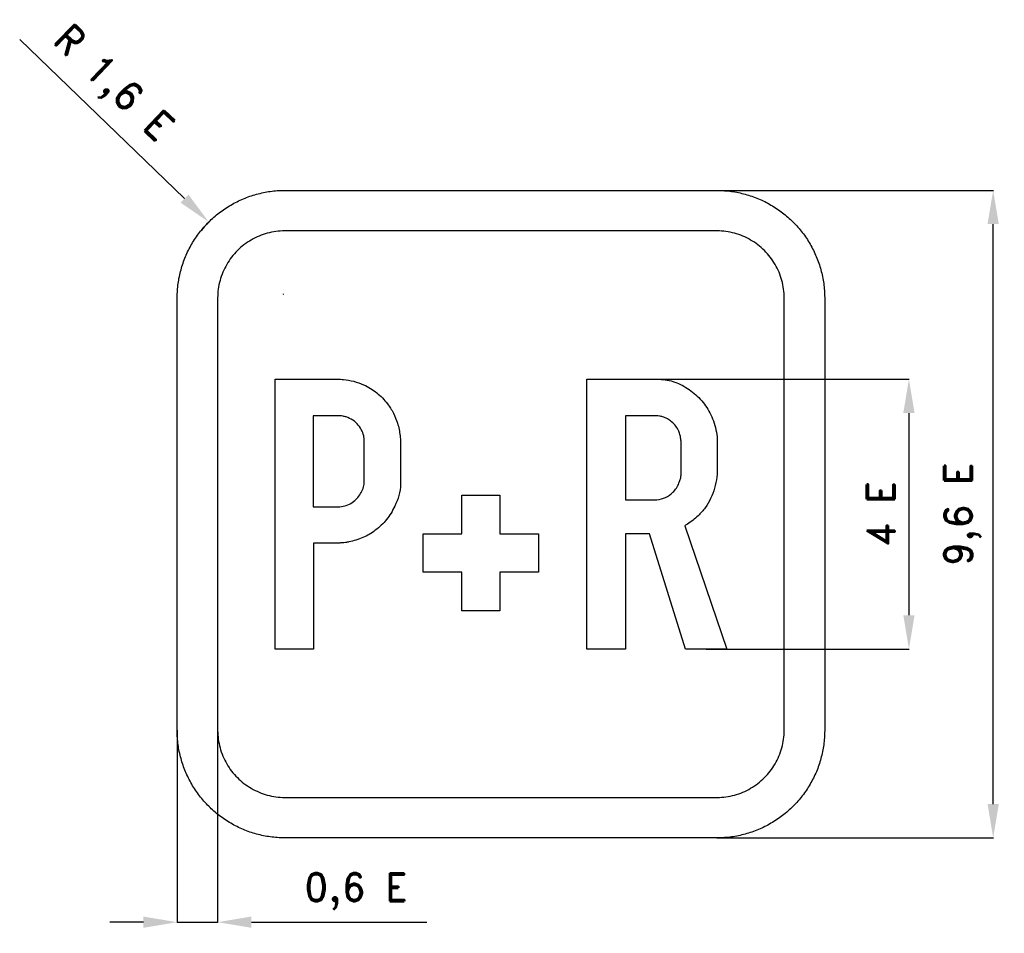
# Model space of a CAD drawing. Header units: millimetres. Extents: x 323 to 1308, y -2862 to -561.
# Tile 5 of 5: x 369 to 1245, y -1374 to -561. Entities that reach past the tile are written whole.
import ezdxf

# ---------------------------------------------------------------- set-up
doc = ezdxf.new("R2010")
doc.units = ezdxf.units.MM
doc.header["$LTSCALE"] = 5
doc.layers.add('Kóty', color=2, linetype='Continuous')
doc.layers.add('Značka', color=7, linetype='Continuous')
doc.styles.get("Standard").update_dxf_attribs({"font": 'romand.shx', "height": 25})
doc.dimstyles.get("Standard").update_dxf_attribs({"dimtxt": 25, "dimasz": 30, "dimexe": 0.18, "dimexo": 0.0625, "dimgap": 12.5, "dimtad": 1, "dimdec": 0, "dimzin": 0, "dimdsep": 46, "dimtxsty": 'Standard', "dimcen": 0.09, "dimadec": 0, "dimazin": 0, "dimtfac": 1, "dimtdec": 0, "dimtofl": 0, "dimtmove": 0, "dimatfit": 3, "dimfxl": 1, "dimtolj": 1, "dimtzin": 0, "dimarcsym": 0})

# ---------------------------------------------------------------- blocks, each defined once
blk = doc.blocks.new('*D1')
at = {"layer": 'Defpoints', "color": 0, "transparency": 16777216}
for p in [(537.04, -740.86), (603.44, -804.96)]:
    blk.add_point(p, dxfattribs=at)
at = {"layer": 'Kóty', "color": 0, "lineweight": -2, "transparency": 16777216}
for p, q in [((368.82, -578.48), (515.46, -720.03)), ((603.35, -804.96), (603.53, -804.96)), ((603.44, -805.05), (603.44, -804.87))]:
    blk.add_line(p, q, dxfattribs=at)
blk.add_arc((603.44, -804.96), 92.29, 135.89889, 142.40002, dxfattribs=at)
at = {"layer": 'Kóty', "color": 0, "transparency": 16777216}
blk.add_solid([(518.93, -716.43), (511.98, -723.63), (537.04, -740.86)], dxfattribs=at)
at = {"layer": 'Kóty', "color": 0, "transparency": 16777216, "insert": (450.36, -619.14), "char_height": 25, "attachment_point": 5, "rotation": 316.01063}
blk.add_mtext('\\A1;R 1,6 E', dxfattribs=at)
blk = doc.blocks.new('*D2')
at = {"layer": 'Defpoints', "color": 0, "transparency": 16777216}
for p in [(508.92, -1192.74), (544.92, -1192.74), (544.92, -1363.74)]:
    blk.add_point(p, dxfattribs=at)
at = {"layer": 'Kóty', "color": 0, "lineweight": -2, "transparency": 16777216}
for p, q in [((508.92, -1192.81), (508.92, -1363.92)), ((544.92, -1192.81), (544.92, -1363.92)), ((478.92, -1363.74), (448.92, -1363.74)), ((574.92, -1363.74), (731.11, -1363.74))]:
    blk.add_line(p, q, dxfattribs=at)
at = {"layer": 'Kóty', "color": 0, "transparency": 16777216}
for points in [[(478.92, -1358.74), (478.92, -1368.74), (508.92, -1363.74)], [(574.92, -1358.74), (574.92, -1368.74), (544.92, -1363.74)]]:
    blk.add_solid(points, dxfattribs=at)
at = {"layer": 'Kóty', "color": 0, "transparency": 16777216, "insert": (668.02, -1336.36), "char_height": 25, "attachment_point": 5}
blk.add_mtext('\\A1;0,6 E', dxfattribs=at)
blk = doc.blocks.new('*D3')
at = {"layer": 'Defpoints', "color": 0, "transparency": 16777216}
for p in [(932.5, -880.76), (979.5, -1120.73), (1159.87, -1120.73)]:
    blk.add_point(p, dxfattribs=at)
at = {"layer": 'Kóty', "color": 0, "lineweight": -2, "transparency": 16777216}
for p, q in [((932.57, -880.76), (1160.05, -880.76)), ((1159.87, -910.76), (1159.87, -1090.73)), ((979.56, -1120.73), (1160.05, -1120.73))]:
    blk.add_line(p, q, dxfattribs=at)
at = {"layer": 'Kóty', "color": 0, "transparency": 16777216}
for points in [[(1154.87, -910.76), (1164.87, -910.76), (1159.87, -880.76)], [(1154.87, -1090.73), (1164.87, -1090.73), (1159.87, -1120.73)]]:
    blk.add_solid(points, dxfattribs=at)
at = {"layer": 'Kóty', "color": 0, "transparency": 16777216, "insert": (1134.87, -1000.74), "char_height": 25, "attachment_point": 5, "rotation": 90}
blk.add_mtext('\\A1;4 E', dxfattribs=at)
blk = doc.blocks.new('*D4')
at = {"layer": 'Defpoints', "color": 0, "transparency": 16777216}
for p in [(988.92, -712.74), (1234.82, -712.74), (988.92, -1288.74)]:
    blk.add_point(p, dxfattribs=at)
at = {"layer": 'Kóty', "color": 0, "lineweight": -2, "transparency": 16777216}
for p, q in [((988.98, -712.74), (1235, -712.74)), ((1234.82, -1258.74), (1234.82, -742.74)), ((988.98, -1288.74), (1235, -1288.74))]:
    blk.add_line(p, q, dxfattribs=at)
at = {"layer": 'Kóty', "color": 0, "transparency": 16777216}
for points in [[(1229.82, -742.74), (1239.82, -742.74), (1234.82, -712.74)], [(1229.82, -1258.74), (1239.82, -1258.74), (1234.82, -1288.74)]]:
    blk.add_solid(points, dxfattribs=at)
at = {"layer": 'Kóty', "color": 0, "transparency": 16777216, "insert": (1207.44, -1000.74), "char_height": 25, "attachment_point": 5, "rotation": 90}
blk.add_mtext('\\A1;9,6 E', dxfattribs=at)

msp = doc.modelspace()

# ---------------------------------------------------------------- linework, layer by layer
at = {"layer": 'Kóty'}
msp.add_lwpolyline([(508.92, -1363.74), (544.92, -1363.74)], dxfattribs=at)
at = {"layer": 'Značka', "color": 5}
for points in [[(604.92, -1288.74), (604.54, -1288.74), (604.17, -1288.74, -0.03218), (591.77, -1287.87, -0.035443), (579.59, -1285.34, -0.036267), (567.81, -1281.36, -0.034421), (556.7, -1275.76, -0.033721), (546.36, -1268.86, -0.034085), (537.04, -1260.63, -0.034209), (528.8, -1251.31, -0.034229), (521.91, -1240.96, -0.034044), (516.35, -1229.85, -0.033412), (512.32, -1218.08, -0.034127), (509.75, -1205.89, -0.036745), (508.92, -1193.5), (508.92, -1193.12), (508.92, -1192.74), (508.92, -808.74), (508.92, -808.37), (508.92, -807.99, -0.03218), (509.79, -795.59, -0.035443), (512.32, -783.41, -0.036267), (516.31, -771.63, -0.034421), (521.91, -760.53, -0.033721), (528.81, -750.18, -0.034085), (537.04, -740.86, -0.034209), (546.36, -732.62, -0.034229), (556.7, -725.73, -0.034044), (567.82, -720.17, -0.033412), (579.59, -716.15, -0.034127), (591.78, -713.57, -0.036745), (604.17, -712.75), (604.54, -712.75), (604.92, -712.74), (988.92, -712.74), (989.3, -712.75), (989.68, -712.75, -0.03218), (1002.07, -713.62, -0.035443), (1014.25, -716.15, -0.036267), (1026.03, -720.13, -0.034421), (1037.14, -725.73, -0.033721), (1047.49, -732.63, -0.034085), (1056.8, -740.86, -0.034209), (1065.04, -750.18, -0.034229), (1071.93, -760.53, -0.034044), (1077.5, -771.64, -0.033412), (1081.52, -783.41, -0.034127), (1084.09, -795.6, -0.036745), (1084.92, -807.99), (1084.92, -808.37), (1084.92, -808.74), (1084.92, -1192.74), (1084.92, -1193.12), (1084.92, -1193.5, -0.03218), (1084.05, -1205.89, -0.035443), (1081.52, -1218.08, -0.036267), (1077.54, -1229.86, -0.034421), (1071.93, -1240.96, -0.033721), (1065.03, -1251.31, -0.034085), (1056.8, -1260.63, -0.034209), (1047.49, -1268.87, -0.034229), (1037.14, -1275.76, -0.034044), (1026.03, -1281.32, -0.033412), (1014.25, -1285.34, -0.034127), (1002.07, -1287.91, -0.036745), (989.68, -1288.74), (989.3, -1288.74), (988.92, -1288.74), (604.92, -1288.74)], [(604.92, -1252.74), (988.92, -1252.74), (989.16, -1252.74), (989.39, -1252.74, 0.03218), (997.14, -1252.2, 0.035443), (1004.75, -1250.62, 0.036267), (1012.12, -1248.13, 0.034421), (1019.06, -1244.63, 0.033721), (1025.52, -1240.32, 0.034085), (1031.35, -1235.17, 0.034209), (1036.5, -1229.35, 0.034229), (1040.8, -1222.88, 0.034044), (1044.28, -1215.94, 0.033412), (1046.79, -1208.58, 0.034127), (1048.4, -1200.96, 0.036745), (1048.92, -1193.22), (1048.92, -1192.98), (1048.92, -1192.74), (1048.92, -808.74), (1048.92, -808.51), (1048.92, -808.27, 0.03218), (1048.38, -800.53, 0.035443), (1046.79, -792.91, 0.036267), (1044.31, -785.55, 0.034421), (1040.8, -778.61, 0.033721), (1036.49, -772.14, 0.034085), (1031.35, -766.32, 0.034209), (1025.53, -761.17, 0.034229), (1019.06, -756.86, 0.034044), (1012.11, -753.39, 0.033412), (1004.75, -750.87, 0.034127), (997.14, -749.26, 0.036745), (989.39, -748.75), (989.16, -748.75), (988.92, -748.74), (604.92, -748.74), (604.69, -748.75), (604.45, -748.75, 0.03218), (596.7, -749.29, 0.035443), (589.09, -750.87, 0.036267), (581.73, -753.36, 0.034421), (574.79, -756.86, 0.033721), (568.32, -761.17, 0.034085), (562.5, -766.32, 0.034209), (557.35, -772.14, 0.034229), (553.04, -778.61, 0.034044), (549.56, -785.55, 0.033412), (547.05, -792.91, 0.034127), (545.44, -800.53, 0.036745), (544.92, -808.27), (544.92, -808.51), (544.92, -808.74), (544.92, -1192.74), (544.92, -1192.98), (544.92, -1193.22, 0.03218), (545.47, -1200.96, 0.035443), (547.05, -1208.58, 0.036267), (549.54, -1215.94, 0.034421), (553.04, -1222.88, 0.033721), (557.35, -1229.35, 0.034085), (562.5, -1235.17, 0.034209), (568.32, -1240.32, 0.034229), (574.79, -1244.63, 0.034044), (581.73, -1248.1, 0.033412), (589.09, -1250.62, 0.034127), (596.71, -1252.23, 0.036745), (604.45, -1252.74), (604.69, -1252.74), (604.92, -1252.74)], [(596.05, -1120.73), (596.05, -880.76), (654.35, -880.76), (655.61, -880.85, -0.004103), (656.87, -880.96, -0.041201), (666, -882.57, -0.044728), (674.75, -885.73, -0.06611), (686.41, -892.78, -0.06454), (695.9, -902.61, -0.047097), (701.22, -910.8, -0.04836), (704.87, -919.81, -0.025777), (706.31, -925.4, -0.018611), (707.25, -931.11, -0.0026), (707.41, -932.42), (707.57, -933.73), (707.57, -973.01), (707.57, -973.63), (707.57, -974.26, -0.064526), (706.11, -984.13, -0.047072), (702.45, -993.58, -0.058887), (695.15, -1005.53, -0.069989), (685.17, -1015.13, -0.063391), (674.03, -1021.62, -0.051444), (661.67, -1025.43, -0.014964), (658.76, -1025.99, -0.02312), (655.82, -1026.33, -0.01047), (654.3, -1026.4, -0.003478), (652.77, -1026.43), (630.2, -1026.43), (630.2, -1120.73), (596.05, -1120.73)], [(873.32, -1120.73), (873.32, -880.76), (936.27, -880.76, -0.002696), (937.9, -880.76, -0.008098), (939.52, -880.81, -0.083779), (953.29, -883.86, -0.068625), (965.77, -891.01, -0.068534), (976.78, -901.29, -0.072064), (984.42, -914.06, -0.037598), (987.23, -921.79, -0.030304), (988.97, -929.83, -0.002838), (989.15, -930.97), (989.32, -932.11), (989.32, -964.96), (989.15, -966.37, -0.003098), (988.97, -967.78, -0.03472), (987, -977.54, -0.048211), (983.45, -986.83, -0.049766), (978.6, -995, -0.045013), (972.3, -1002.13, -0.027335), (967.79, -1006.09, -0.027162), (962.9, -1009.53, -0.00488), (961.68, -1010.29, -0.001626), (960.45, -1011.03), (997.8, -1120.73), (961.2, -1120.73), (929.05, -1018.11), (907.72, -1018.11), (907.72, -1120.73), (873.32, -1120.73)], [(630.02, -913.18), (630.02, -994.21), (651.65, -994.21, 0.003145), (652.65, -994.19, 0.009423), (653.65, -994.16, 0.069208), (659.39, -993, 0.066882), (664.65, -990.33, 0.062182), (668.85, -986.86, 0.060164), (672.1, -982.48, 0.056607), (674.25, -977.79, 0.060594), (675.25, -972.76, 0.006243), (675.3, -972.09), (675.35, -971.43), (675.35, -935.11, 0.003711), (675.24, -933.89, 0.011121), (675.1, -932.68, 0.071263), (673.37, -926.82, 0.071709), (670.05, -921.63, 0.076362), (665.17, -917.15, 0.073137), (659.22, -914.31, 0.032712), (656.58, -913.58, 0.036768), (653.87, -913.23, 0.011196), (652.82, -913.19, 0.003723), (651.77, -913.18), (630.02, -913.18)], [(907.72, -913.18), (907.72, -987.96), (933.9, -987.96, 0.002843), (934.81, -987.93, 0.008487), (935.72, -987.88, 0.089613), (943.36, -985.9, 0.095788), (949.8, -981.33, 0.060628), (952.97, -977.51, 0.045285), (955.27, -973.11, 0.03147), (956.42, -969.98, 0.044411), (957.07, -966.73, 0.009974), (957.16, -965.87, 0.003317), (957.22, -965.01), (957.22, -936.33), (957.15, -935.54, 0.004128), (957.07, -934.76, 0.033231), (956.38, -930.77, 0.044546), (955.07, -926.93, 0.06283), (952.46, -922.36, 0.06096), (948.8, -918.56, 0.053138), (945.01, -915.94, 0.052874), (940.77, -914.18, 0.033424), (938.01, -913.5, 0.034774), (935.2, -913.21, 0.009336), (934.21, -913.18, 0.003111), (933.22, -913.18), (907.72, -913.18)]]:
    msp.add_lwpolyline(points, format="xyb", dxfattribs=at)
msp.add_lwpolyline([(727.6, -1052.28), (727.6, -1018.13), (762, -1018.13), (762, -983.81), (795.97, -983.81), (795.97, -1018.13), (830.32, -1018.13), (830.32, -1052.28), (795.97, -1052.28), (795.97, -1086.63), (762, -1086.63), (762, -1052.28), (727.6, -1052.28)], dxfattribs=at)

# ---------------------------------------------------------------- dimensions: what is measured, and where the dimension line sits
at = {"layer": 'Kóty'}
dim = msp.add_radius_dim(center=(603.44, -804.96), mpoint=(537.04, -740.86), text='R 1,6 E', dimstyle='Standard', dxfattribs=at)
dim.commit()
dim.dimension.update_dxf_attribs({"geometry": '*D1', "text_midpoint": (450.36, -619.14)})
for base, p1, p2, text, picture, middle in [((1234.82, -712.74), (988.92, -1288.74), (988.92, -712.74), '9,6 E', '*D4', (1207.44, -1000.74)), ((1159.87, -1120.73), (932.5, -880.76), (979.5, -1120.73), '4 E', '*D3', (1134.87, -1000.74))]:
    dim = msp.add_linear_dim(base=base, p1=p1, p2=p2, angle=90, text=text, dimstyle='Standard', dxfattribs=at)
    dim.commit()
    dim.dimension.update_dxf_attribs({"geometry": picture, "text_midpoint": middle})
dim = msp.add_linear_dim(base=(544.92, -1363.74), p1=(508.92, -1192.74), p2=(544.92, -1192.74), text='0,6 E', dimstyle='Standard', dxfattribs=at)
dim.commit()
dim.dimension.update_dxf_attribs({"geometry": '*D2', "text_midpoint": (668.02, -1336.36)})

doc.saveas('drawing.dxf')
